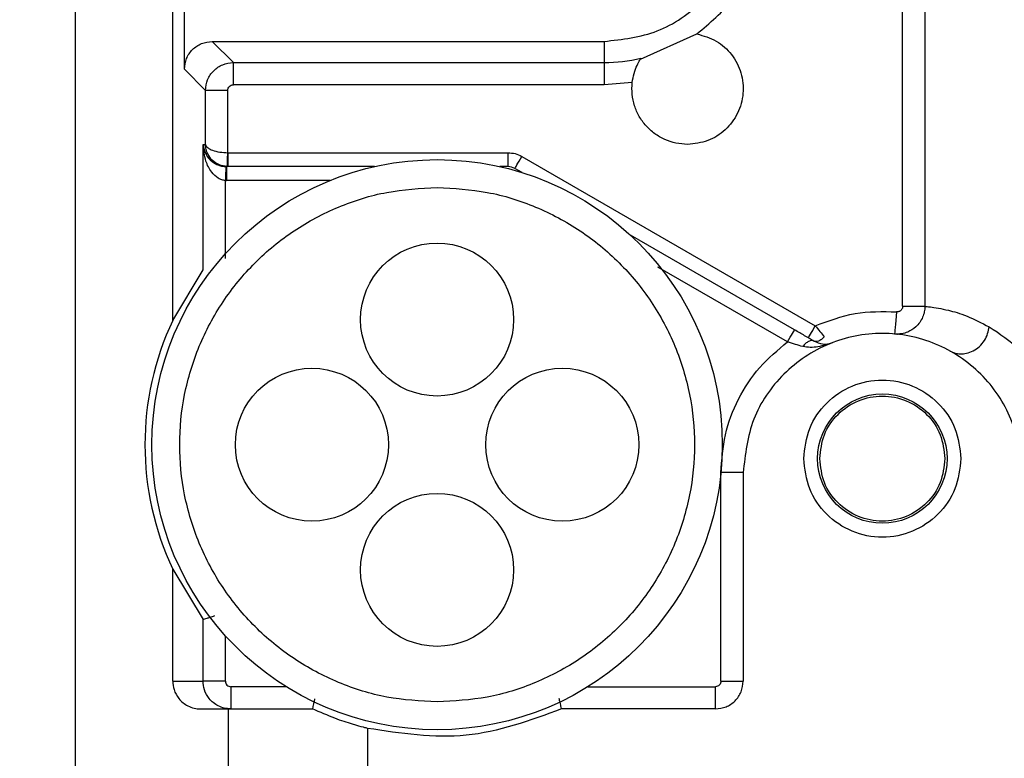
# Model space of a CAD drawing. Header units: inches. Extents: x 170 to 312, y 215 to 248.
# Tile 27 of 216: x 181.9423 to 182.0294, y 224.2867 to 224.3521. Entities that reach past the tile are written whole.
import ezdxf

# ---------------------------------------------------------------- set-up
doc = ezdxf.new("R2010")
doc.units = ezdxf.units.IN
doc.header["$LTSCALE"] = 0.25
doc.header["$MEASUREMENT"] = 0
doc.layers.add('ANNOTATIONS', color=1, linetype='Continuous')
doc.layers.add('STANDARD MOTOR RH', color=7, linetype='Continuous')
doc.styles.add('ARIAL', font='arial.ttf', dxfattribs={"height": 0.09375})
doc.dimstyles.new('STANDARD$0', dxfattribs={"dimtxt": 0.09375, "dimasz": 0.09375, "dimexe": 0.03125, "dimexo": 0.046875, "dimgap": 0.09, "dimtad": 0, "dimtih": 1, "dimtoh": 1, "dimdec": 4, "dimzin": 0, "dimdsep": 46, "dimtxsty": 'ARIAL', "dimcen": 0.09, "dimadec": 0, "dimazin": 0, "dimtfac": 1, "dimtdec": 4, "dimtofl": 0, "dimtmove": 0, "dimatfit": 1, "dimfxl": 1, "dimtolj": 1, "dimtzin": 0, "dimarcsym": 0})

# ---------------------------------------------------------------- blocks, each defined once
blk = doc.blocks.new('*D264')
at = {"layer": 'ANNOTATIONS', "color": 0, "lineweight": -2, "transparency": 16777216}
for p, q in [((181.3000684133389, 223.5853893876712), (181.3000684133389, 225.1525490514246)), ((182.3936869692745, 224.5784115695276), (182.3936869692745, 225.1525490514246)), ((181.3938184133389, 225.1212990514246), (181.561767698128, 225.1212990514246)), ((182.2999369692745, 225.1212990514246), (182.1319876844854, 225.1212990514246))]:
    blk.add_line(p, q, dxfattribs=at)
at = {"layer": 'ANNOTATIONS', "color": 0, "transparency": 16777216}
for points in [[(181.3938184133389, 225.1369240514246), (181.3938184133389, 225.1056740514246), (181.3000684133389, 225.1212990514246)], [(182.2999369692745, 225.1369240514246), (182.2999369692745, 225.1056740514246), (182.3936869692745, 225.1212990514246)]]:
    blk.add_solid(points, dxfattribs=at)
at = {"layer": 'defpoints', "color": 0, "transparency": 16777216}
for p in [(181.3000684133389, 225.1212990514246), (182.3936869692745, 224.5315365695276), (181.3000684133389, 223.5385143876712)]:
    blk.add_point(p, dxfattribs=at)
at = {"layer": 'ANNOTATIONS', "color": 0, "transparency": 16777216, "insert": (181.8468776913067, 225.1212990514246), "char_height": 0.09375, "attachment_point": 5, "style": 'ARIAL'}
blk.add_mtext('\\A1;17 3/8"', dxfattribs=at)
blk = doc.blocks.new('*D277')
at = {"layer": 'ANNOTATIONS', "color": 0, "lineweight": -2, "transparency": 16777216}
for p, q in [((181.3000695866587, 223.5853893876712), (181.3000695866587, 225.5862628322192)), ((182.5234424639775, 225.0116590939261), (182.5234424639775, 225.5862628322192)), ((181.3938195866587, 225.5550128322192), (181.7306599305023, 225.5550128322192)), ((182.4296924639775, 225.5550128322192), (182.0928521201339, 225.5550128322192))]:
    blk.add_line(p, q, dxfattribs=at)
at = {"layer": 'ANNOTATIONS', "color": 0, "transparency": 16777216}
for points in [[(181.3938195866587, 225.5706378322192), (181.3938195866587, 225.5393878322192), (181.3000695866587, 225.5550128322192)], [(182.4296924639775, 225.5706378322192), (182.4296924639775, 225.5393878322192), (182.5234424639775, 225.5550128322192)]]:
    blk.add_solid(points, dxfattribs=at)
at = {"layer": 'defpoints', "color": 0, "transparency": 16777216}
for p in [(182.5234424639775, 225.5550128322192), (182.5234424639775, 224.9647840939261), (181.3000695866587, 223.5385143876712)]:
    blk.add_point(p, dxfattribs=at)
at = {"layer": 'ANNOTATIONS', "color": 0, "transparency": 16777216, "insert": (181.9117560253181, 225.5550128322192), "char_height": 0.09375, "attachment_point": 5, "style": 'ARIAL'}
blk.add_mtext('\\A1;20"', dxfattribs=at)

msp = doc.modelspace()

# ---------------------------------------------------------------- linework, layer by layer
at = {"layer": 'STANDARD MOTOR RH'}
for p, q in [((181.9472211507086, 224.1889823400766), (181.9472211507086, 224.7007932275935)), ((181.9558334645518, 224.3254787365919), (181.9558334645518, 224.4061462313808)), ((181.9568645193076, 224.3476943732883), (181.9568645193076, 224.3563047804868)), ((182.0223418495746, 224.3538654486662), (182.0223418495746, 224.3267195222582)), ((182.0203754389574, 224.3267195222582), (182.0203695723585, 224.3533380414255)), ((181.9971874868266, 224.3485878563), (182.0021781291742, 224.3508224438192)), ((181.9611906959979, 224.3482863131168), (181.9593236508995, 224.3501536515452)), ((181.9593236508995, 224.3501536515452), (181.9939731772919, 224.3501536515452)), ((181.9939731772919, 224.3501536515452), (181.9939731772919, 224.3463192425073)), ((181.9611906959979, 224.3482863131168), (181.9939731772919, 224.3482863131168)), ((181.958731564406, 224.34582703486), (181.9568645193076, 224.3476943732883)), ((181.9964637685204, 224.3465122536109), (181.9939731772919, 224.3463192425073)), ((181.958731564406, 224.3410492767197), (181.958731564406, 224.34582703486)), ((181.9606987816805, 224.34582703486), (181.958731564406, 224.34582703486)), ((181.9606987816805, 224.3403112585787), (181.9606987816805, 224.34582703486)), ((181.9939731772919, 224.3463192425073), (181.9611906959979, 224.3463192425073)), ((181.9585167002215, 224.3299432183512), (181.9585167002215, 224.3410492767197)), ((181.9585167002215, 224.3410492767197), (181.958731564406, 224.3410492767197)), ((181.9606987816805, 224.3403112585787), (181.9607245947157, 224.3403106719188)), ((181.9607245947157, 224.3390804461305), (181.9607245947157, 224.3403106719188)), ((181.9607245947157, 224.3403106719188), (181.9854729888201, 224.3403106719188)), ((181.9854729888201, 224.3403106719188), (181.9854729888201, 224.3390804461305)), ((181.9867032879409, 224.3399809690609), (182.0126554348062, 224.3249976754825)), ((181.9605268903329, 224.3390816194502), (181.9605956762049, 224.3390804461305)), ((181.9605956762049, 224.3390804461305), (181.9605956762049, 224.3378502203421)), ((181.9736729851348, 224.3390804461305), (181.9605956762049, 224.3390804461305)), ((181.9607245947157, 224.3390804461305), (181.9606559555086, 224.3390816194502)), ((181.9854729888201, 224.3390804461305), (181.9847458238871, 224.3390804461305)), ((181.9867178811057, 224.33855186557), (181.9860881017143, 224.3389155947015)), ((181.960484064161, 224.3309622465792), (181.960483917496, 224.3378519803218)), ((181.960484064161, 224.3378519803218), (181.9605956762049, 224.3378502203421)), ((181.9697391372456, 224.3378502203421), (181.9605956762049, 224.3378502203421)), ((182.0108210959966, 224.3246362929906), (181.9963072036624, 224.3330155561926)), ((181.9558334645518, 224.3254787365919), (181.9585143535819, 224.3299420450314)), ((181.9585167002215, 224.3299432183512), (181.9585143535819, 224.3299420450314)), ((182.0102059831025, 224.3235703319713), (181.9987349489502, 224.3301931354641)), ((182.0203754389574, 224.3267195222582), (182.0223418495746, 224.3267195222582)), ((182.0199250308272, 224.3242350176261), (182.0196655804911, 224.3242684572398)), ((182.0198547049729, 224.3242502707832), (182.0199253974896, 224.324256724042)), ((182.0200474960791, 224.3242678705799), (182.0202149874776, 224.324283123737)), ((181.9472088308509, 224.3210559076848), (181.9472211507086, 224.3210559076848)), ((182.006276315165, 224.3120137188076), (182.0043077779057, 224.3120137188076)), ((182.0043077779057, 224.2935591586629), (182.0043077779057, 224.3119861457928)), ((182.006276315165, 224.3120137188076), (182.006276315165, 224.2935591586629)), ((181.9558334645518, 224.2935591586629), (181.9558334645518, 224.3034701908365)), ((181.9558334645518, 224.3034701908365), (181.9585143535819, 224.299006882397)), ((181.9585167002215, 224.2990057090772), (181.9585143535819, 224.299006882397)), ((181.9585167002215, 224.2935591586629), (181.9585167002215, 224.2990057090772)), ((181.960484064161, 224.2935591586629), (181.960484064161, 224.2975777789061)), ((181.9558334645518, 224.2935591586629), (181.9585167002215, 224.2935591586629)), ((182.0043077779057, 224.2935591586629), (182.006276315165, 224.2935591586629)), ((181.9609764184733, 224.2930669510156), (181.9609764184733, 224.2910981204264)), ((181.9658736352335, 224.2930669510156), (181.9609764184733, 224.2930669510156)), ((181.9925451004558, 224.2930669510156), (182.0038156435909, 224.2930669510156)), ((182.0038156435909, 224.2910981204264), (182.0038156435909, 224.2930669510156)), ((181.9582955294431, 224.2910981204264), (181.960754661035, 224.2910981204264)), ((181.960754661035, 224.2847410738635), (181.960754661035, 224.2910981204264)), ((182.0038156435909, 224.2910981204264), (181.9902136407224, 224.2910981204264)), ((181.9472211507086, 224.2890676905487), (181.9472088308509, 224.2890676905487)), ((181.9730577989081, 224.2893803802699), (181.9730577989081, 224.284526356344))]:
    msp.add_line(p, q, dxfattribs=at)
at = {"layer": 'STANDARD MOTOR RH', "flags": 128}
for points in [[(181.9860881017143, 224.3389155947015), (181.9860999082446, 224.3389361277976), (181.986134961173, 224.3389965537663), (181.9861917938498, 224.3390951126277), (181.9862682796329, 224.3392276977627), (181.9863614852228, 224.3393890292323), (181.9864678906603, 224.3395732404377), (181.9865832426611, 224.33977329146), (181.9867032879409, 224.3399809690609)], [(181.9605268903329, 224.3390816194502), (181.960526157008, 224.3390575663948), (181.9605236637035, 224.3389877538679), (181.9605197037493, 224.3388739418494), (181.9605142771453, 224.3387208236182), (181.9605078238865, 224.3385348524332), (181.9605004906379, 224.3383224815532), (181.9604924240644, 224.3380919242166), (181.960484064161, 224.3378519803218)], [(182.0198393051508, 224.3262296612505), (182.0198054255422, 224.3258471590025), (182.0197727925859, 224.3254793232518), (182.019742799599, 224.3251402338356), (182.0197164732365, 224.3248427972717), (182.0196948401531, 224.3245993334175), (182.0196787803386, 224.3244180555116), (182.0196688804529, 224.3243065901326), (182.0196655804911, 224.3242684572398)], [(182.0102059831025, 224.3235703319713), (182.0103259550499, 224.3237785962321), (182.0104413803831, 224.3239786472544), (182.0105477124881, 224.3241622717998), (182.0106409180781, 224.3243241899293), (182.0107174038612, 224.3244567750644), (182.0107743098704, 224.3245547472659), (182.0108092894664, 224.3246157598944), (182.0108210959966, 224.3246362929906)], [(182.012040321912, 224.3239323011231), (182.0120521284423, 224.3239528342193), (182.0120871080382, 224.3240132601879), (182.012143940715, 224.3241118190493), (182.0122204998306, 224.3242444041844), (182.0123137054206, 224.324405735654), (182.0124200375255, 224.3245899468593), (182.0125354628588, 224.3247899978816), (182.0126554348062, 224.3249976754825)]]:
    msp.add_lwpolyline(points, dxfattribs=at)
at = {"layer": 'STANDARD MOTOR RH'}
for centre, radius in [((181.9792093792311, 224.314474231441), 0.02522145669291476), ((181.9792093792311, 224.3255470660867), 0.006766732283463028), ((181.9681365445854, 224.314474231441), 0.006766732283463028), ((181.9902822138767, 224.314474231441), 0.006766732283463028), ((182.0185794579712, 224.3132439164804), 0.005720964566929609), ((181.9792093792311, 224.3034013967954), 0.006766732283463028)]:
    msp.add_circle(centre, radius, dxfattribs=at)
for centre, radius, start, end in [((181.9939731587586, 224.3624565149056), 0.01417016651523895, 269.9999999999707, 283.3247683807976), ((181.9854729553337, 224.337850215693), 0.001230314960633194, 59.99999999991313, 90), ((181.9792093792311, 224.314474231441), 0.02583661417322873, 154.7912347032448, 205.2087652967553)]:
    msp.add_arc(centre, radius, start, end, dxfattribs=at)
for points, knots in [([(181.9939731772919, 224.3501536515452), (181.9955853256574, 224.3503385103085), (181.9988096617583, 224.3507082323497), (182.0028765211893, 224.3535533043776), (182.0057213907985, 224.3576201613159), (182.0060913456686, 224.3608444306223), (182.006276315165, 224.3624564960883)], [0, 0, 0, 0, 0.2499976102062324, 0.5000013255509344, 0.7500113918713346, 1, 1, 1, 1]), ([(182.0021781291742, 224.3508224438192), (182.0033268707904, 224.3517792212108), (182.0056243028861, 224.3536927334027), (182.0068257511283, 224.3564306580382), (182.0074264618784, 224.3577995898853)], [0, 0, 0, 0, 0.5000111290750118, 1, 1, 1, 1]), ([(182.0021781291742, 224.3508224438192), (182.0027681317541, 224.350655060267), (182.003948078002, 224.3503203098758), (182.005334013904, 224.3490472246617), (182.0061843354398, 224.3474009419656), (182.0063730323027, 224.3455475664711), (182.0058771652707, 224.3437517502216), (182.0047629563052, 224.3422714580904), (182.0031842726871, 224.3412471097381), (182.00196476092, 224.3411152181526), (182.0013550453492, 224.3410492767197)], [0, 0, 0, 0, 0.1250104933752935, 0.2500085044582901, 0.3750081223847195, 0.5000073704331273, 0.6250123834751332, 0.749991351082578, 0.8750039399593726, 1, 1, 1, 1]), ([(181.9568645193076, 224.3476943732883), (181.9569014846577, 224.3480165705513), (181.9569754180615, 224.3486609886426), (181.9575437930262, 224.3494739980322), (181.9583569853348, 224.3500420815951), (181.959001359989, 224.3501164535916), (181.9593236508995, 224.3501536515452)], [0, 0, 0, 0, 0.2499832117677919, 0.499984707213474, 0.749911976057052, 1, 1, 1, 1]), ([(181.958731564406, 224.34582703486), (181.9587687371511, 224.3461490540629), (181.9588430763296, 224.3467930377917), (181.9594119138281, 224.3476053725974), (181.9602240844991, 224.3481749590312), (181.9608685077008, 224.348249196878), (181.9611906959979, 224.3482863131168)], [0, 0, 0, 0, 0.249945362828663, 0.4998482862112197, 0.749942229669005, 0.9999999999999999, 0.9999999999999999, 0.9999999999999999, 0.9999999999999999]), ([(181.9611906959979, 224.3463192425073), (181.9611906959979, 224.3465714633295), (181.9611906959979, 224.347075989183), (181.9611906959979, 224.3477174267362), (181.9611906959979, 224.3481748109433), (181.9611906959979, 224.3482491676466), (181.9611906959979, 224.3482863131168)], [0, 0, 0, 0, 0.2500259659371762, 0.5001354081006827, 0.7502887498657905, 1, 1, 1, 1]), ([(181.9964637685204, 224.3465122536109), (181.9965089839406, 224.3467888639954), (181.9966027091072, 224.3473622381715), (181.9968839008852, 224.3480577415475), (181.9971067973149, 224.3484598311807), (181.997216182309, 224.3486331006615), (181.9972315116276, 224.348656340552), (181.9972389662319, 224.348667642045)], [0, 0, 0, 0, 0.2582138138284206, 0.5352406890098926, 0.7898923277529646, 0.8978252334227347, 1, 1, 1, 1]), ([(182.0013550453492, 224.3410492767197), (182.0010103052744, 224.3410700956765), (182.000320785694, 224.3411117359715), (181.9993323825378, 224.3414471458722), (181.9984323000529, 224.3419647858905), (181.9976617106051, 224.3426638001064), (181.9970522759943, 224.3435068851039), (181.9966361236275, 224.344458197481), (181.9964124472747, 224.345477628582), (181.9964466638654, 224.3461674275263), (181.9964637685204, 224.3465122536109)], [0, 0, 0, 0, 0.1249981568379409, 0.2500106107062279, 0.3750013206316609, 0.5000174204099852, 0.62503163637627, 0.7500211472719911, 0.8750371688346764, 1, 1, 1, 1]), ([(181.9606987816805, 224.34582703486), (181.9607057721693, 224.345892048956), (181.9607196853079, 224.3460214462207), (181.9608352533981, 224.3461821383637), (181.9609957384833, 224.3462987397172), (181.9611253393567, 224.3463123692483), (181.9611906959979, 224.3463192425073)], [0, 0, 0, 0, 0.2511208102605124, 0.4998046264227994, 0.7477556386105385, 1, 1, 1, 1]), ([(181.9585167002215, 224.3410492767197), (181.9585731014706, 224.3407427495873), (181.9586700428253, 224.3402158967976), (181.9591913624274, 224.3395796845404), (181.9597462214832, 224.339243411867), (181.9601989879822, 224.3391089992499), (181.960421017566, 224.3390904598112), (181.9605268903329, 224.3390816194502)], [0, 0, 0, 0, 0.3870335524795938, 0.6652256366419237, 0.8523358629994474, 0.9295877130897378, 1, 1, 1, 1]), ([(181.960483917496, 224.3378519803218), (181.9603783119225, 224.3378667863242), (181.9601567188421, 224.337897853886), (181.9597072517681, 224.3381163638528), (181.9591592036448, 224.3386610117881), (181.9586519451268, 224.3396949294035), (181.9585664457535, 224.3405511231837), (181.9585167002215, 224.3410492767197)], [0, 0, 0, 0, 0.07036892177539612, 0.1476557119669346, 0.3347504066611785, 0.6129422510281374, 1, 1, 1, 1]), ([(181.9606559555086, 224.3390816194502), (181.960416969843, 224.3391158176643), (181.9599212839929, 224.339186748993), (181.9593097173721, 224.3396149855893), (181.9589511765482, 224.3401174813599), (181.958767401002, 224.3406045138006), (181.9587439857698, 224.340895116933), (181.958731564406, 224.3410492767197)], [0, 0, 0, 0, 0.2298043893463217, 0.4766427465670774, 0.7018944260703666, 0.8418603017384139, 1, 1, 1, 1]), ([(181.958731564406, 224.3410492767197), (181.9587473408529, 224.3409913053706), (181.9587771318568, 224.3408818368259), (181.9589711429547, 224.3407022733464), (181.9593411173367, 224.3405102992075), (181.9599618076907, 224.3403524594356), (181.9604590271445, 224.3403246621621), (181.9606987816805, 224.3403112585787)], [0, 0, 0, 0, 0.157838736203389, 0.2980502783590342, 0.5233815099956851, 0.770179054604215, 1, 1, 1, 1]), ([(181.9606559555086, 224.3390816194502), (181.9606564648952, 224.3390982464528), (181.9606572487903, 224.3391238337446), (181.9606628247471, 224.3392771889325), (181.9606683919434, 224.3394361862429), (181.9606750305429, 224.3396328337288), (181.960685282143, 224.3399190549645), (181.9606934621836, 224.3401567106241), (181.9606987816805, 224.3403112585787)], [0, 0, 0, 0, 0.2396451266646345, 0.3687898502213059, 0.5001396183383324, 0.6317406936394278, 0.7605202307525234, 1, 1, 1, 1]), ([(181.9854729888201, 224.3403106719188), (181.9856889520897, 224.3402964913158), (181.9861209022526, 224.3402681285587), (181.9865091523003, 224.3400766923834), (181.9867032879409, 224.3399809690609)], [0, 0, 0, 0, 0.4999726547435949, 1, 1, 1, 1]), ([(181.9792093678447, 224.2917135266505), (181.9777196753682, 224.2917981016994), (181.9747402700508, 224.2919672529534), (181.9704430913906, 224.2933210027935), (181.966482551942, 224.295424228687), (181.9630114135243, 224.2982768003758), (181.9601623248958, 224.3017470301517), (181.9580456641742, 224.3057078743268), (181.9567420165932, 224.3100051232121), (181.9563018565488, 224.3144741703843), (181.9567420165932, 224.3189432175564), (181.9580456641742, 224.3232404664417), (181.9601623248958, 224.3272013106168), (181.9630114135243, 224.3306715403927), (181.966482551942, 224.3335241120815), (181.9704430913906, 224.335627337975), (181.9747402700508, 224.3369810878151), (181.9777196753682, 224.3371502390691), (181.9792093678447, 224.337234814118)], [0, 0, 0, 0, 0.0624997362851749, 0.1250003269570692, 0.1874989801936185, 0.2499986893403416, 0.3124976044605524, 0.3750008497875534, 0.4374998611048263, 0.5, 0.5625001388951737, 0.6249991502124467, 0.6875023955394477, 0.7500013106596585, 0.8125010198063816, 0.8749996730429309, 0.9375002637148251, 0.9999999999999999, 0.9999999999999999, 0.9999999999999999, 0.9999999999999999]), ([(181.9792093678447, 224.337234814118), (181.9806990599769, 224.3371502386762), (181.9836784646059, 224.3369810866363), (181.9879756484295, 224.3356273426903), (181.9919361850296, 224.3335240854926), (181.9954073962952, 224.3306715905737), (181.9982564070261, 224.327201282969), (182.0003730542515, 224.3232404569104), (182.0016768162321, 224.3189432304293), (182.0021169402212, 224.3144741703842), (182.0016768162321, 224.3100051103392), (182.0003730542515, 224.3057078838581), (181.9982564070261, 224.3017470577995), (181.9954073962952, 224.2982767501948), (181.9919361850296, 224.2954242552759), (181.9879756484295, 224.2933209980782), (181.9836784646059, 224.2919672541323), (181.9806990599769, 224.2917981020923), (181.9792093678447, 224.2917135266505)], [0, 0, 0, 0, 0.06249968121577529, 0.1250002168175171, 0.1874988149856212, 0.2499992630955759, 0.3124974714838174, 0.375000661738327, 0.4374999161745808, 0.5000000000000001, 0.5625000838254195, 0.6249993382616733, 0.6875025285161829, 0.7500007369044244, 0.8125011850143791, 0.8749997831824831, 0.9375003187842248, 1, 1, 1, 1]), ([(182.0223418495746, 224.3267195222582), (182.0223323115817, 224.326555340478), (182.0223130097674, 224.326223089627), (182.0221562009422, 224.325739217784), (182.0219042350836, 224.3252864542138), (182.0214834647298, 224.3248084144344), (182.0209289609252, 224.32445731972), (182.0202720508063, 224.3242605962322), (182.0198767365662, 224.3242657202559), (182.0196655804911, 224.3242684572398)], [0, 0, 0, 0, 0.120780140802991, 0.2444199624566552, 0.3709141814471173, 0.5003770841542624, 0.7101485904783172, 0.8451766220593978, 1, 1, 1, 1]), ([(182.0203754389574, 224.3267195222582), (182.0203733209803, 224.3266846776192), (182.0203691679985, 224.3266163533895), (182.020337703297, 224.3265187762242), (182.0202866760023, 224.3264305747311), (182.0202179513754, 224.326354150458), (182.0201358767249, 224.3262924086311), (182.020044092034, 224.3262489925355), (182.019943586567, 224.3262262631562), (182.0198746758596, 224.3262285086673), (182.0198393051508, 224.3262296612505)], [0, 0, 0, 0, 0.1278524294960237, 0.2506962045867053, 0.3726065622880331, 0.4998141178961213, 0.625689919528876, 0.7475043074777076, 0.8703982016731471, 1, 1, 1, 1]), ([(182.0223418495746, 224.3267195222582), (182.02247032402, 224.3267072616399), (182.0227032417, 224.3266850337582), (182.023471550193, 224.3265784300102), (182.0245203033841, 224.3263546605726), (182.0259577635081, 224.3259611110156), (182.0273517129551, 224.3252498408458), (182.0280218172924, 224.3249079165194)], [0, 0, 0, 0, 0.2214204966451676, 0.4014241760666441, 0.5571879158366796, 0.7871297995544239, 1, 1, 1, 1]), ([(182.0126554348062, 224.3249976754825), (182.0138127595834, 224.3254362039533), (182.0161274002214, 224.3263132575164), (182.0186020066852, 224.3262575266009), (182.0198393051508, 224.3262296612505)], [0, 0, 0, 0, 0.5000019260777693, 0.9999999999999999, 0.9999999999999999, 0.9999999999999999, 0.9999999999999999]), ([(182.0125279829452, 224.3236507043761), (182.0122607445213, 224.3238049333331), (182.011723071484, 224.3241152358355), (182.0111229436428, 224.3244619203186), (182.0108210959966, 224.3246362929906)], [0, 0, 0, 0, 0.4970277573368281, 0.9999999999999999, 0.9999999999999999, 0.9999999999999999, 0.9999999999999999]), ([(182.0126554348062, 224.3249976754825), (182.0127937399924, 224.3248290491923), (182.0130804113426, 224.3244795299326), (182.0133182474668, 224.3241761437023), (182.0134413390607, 224.3240191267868)], [0, 0, 0, 0, 0.482452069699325, 1, 1, 1, 1]), ([(182.0245718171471, 224.3227589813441), (182.0247034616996, 224.3226963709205), (182.0249836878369, 224.3225630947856), (182.025482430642, 224.3224872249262), (182.0260456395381, 224.3225364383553), (182.0266361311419, 224.3227558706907), (182.0271854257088, 224.3231470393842), (182.0276241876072, 224.3236778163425), (182.0279216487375, 224.3242825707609), (182.0279892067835, 224.3247043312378), (182.0280218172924, 224.3249079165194)], [0, 0, 0, 0, 0.09792255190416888, 0.2084435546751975, 0.3311390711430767, 0.4635544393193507, 0.6018292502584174, 0.7406689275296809, 0.8748199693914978, 1, 1, 1, 1]), ([(182.0280218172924, 224.3249079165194), (182.0289530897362, 224.324301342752), (182.0306602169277, 224.3231894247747), (182.0331964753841, 224.3201364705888), (182.0346404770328, 224.3168790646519), (182.0352436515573, 224.3141468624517), (182.0353007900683, 224.3127193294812), (182.0353290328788, 224.3120137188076)], [0, 0, 0, 0, 0.3206904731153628, 0.5878617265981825, 0.7963555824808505, 0.8993412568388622, 1, 1, 1, 1]), ([(182.0308825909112, 224.3120137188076), (182.0306976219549, 224.3136238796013), (182.0303276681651, 224.3168443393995), (182.0274828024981, 224.320939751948), (182.0234159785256, 224.3236762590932), (182.0185794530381, 224.3246367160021), (182.0137429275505, 224.3236762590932), (182.0096761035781, 224.320939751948), (182.0068312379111, 224.3168443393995), (182.0064612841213, 224.3136238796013), (182.006276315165, 224.3120137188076)], [0, 0, 0, 0, 0.1249942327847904, 0.2499991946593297, 0.3749993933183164, 0.5, 0.6250006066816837, 0.7500008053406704, 0.8750057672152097, 1, 1, 1, 1]), ([(182.0134413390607, 224.3240191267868), (182.0133593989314, 224.3239370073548), (182.0131944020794, 224.3237716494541), (182.0129363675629, 224.3236314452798), (182.0127040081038, 224.3235820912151), (182.0125851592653, 224.3236284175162), (182.0125279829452, 224.3236507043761)], [0, 0, 0, 0, 0.255652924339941, 0.5147896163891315, 0.766572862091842, 1, 1, 1, 1]), ([(182.0043077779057, 224.3120137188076), (182.0043841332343, 224.3131368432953), (182.0045368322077, 224.3153829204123), (182.0057642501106, 224.3185539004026), (182.0076119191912, 224.3214082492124), (182.0093413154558, 224.3228496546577), (182.0102059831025, 224.3235703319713)], [0, 0, 0, 0, 0.2500157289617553, 0.499993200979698, 0.7500054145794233, 1, 1, 1, 1]), ([(182.0115489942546, 224.3231620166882), (182.0113323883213, 224.3232240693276), (182.0109006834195, 224.3233477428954), (182.0104370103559, 224.3234963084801), (182.0102059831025, 224.3235703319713)], [0, 0, 0, 0, 0.5017453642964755, 1, 1, 1, 1]), ([(182.0125279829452, 224.3236507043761), (182.0124619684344, 224.3236736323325), (182.0123276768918, 224.323720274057), (182.0120640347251, 224.3236330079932), (182.0117907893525, 224.3234456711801), (182.0116275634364, 224.3232541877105), (182.0115489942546, 224.3231620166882)], [0, 0, 0, 0, 0.2513851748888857, 0.5113860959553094, 0.7648045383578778, 1, 1, 1, 1]), ([(182.0142111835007, 224.3235151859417), (182.0137738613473, 224.323371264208), (182.0131242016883, 224.3231574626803), (182.0122196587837, 224.3230484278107), (182.0117691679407, 224.3231247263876), (182.0115489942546, 224.3231620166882)], [0, 0, 0, 0, 0.5129002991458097, 0.7619340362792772, 1, 1, 1, 1]), ([(182.0125280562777, 224.3236507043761), (182.0127910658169, 224.3235440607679), (182.0134318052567, 224.3232842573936), (182.013922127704, 224.3234295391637), (182.0142111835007, 224.3235151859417)], [0, 0, 0, 0, 0.4104781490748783, 1, 1, 1, 1]), ([(182.0116281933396, 224.3132439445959), (182.0117326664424, 224.3141536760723), (182.0119416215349, 224.3159732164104), (182.0135492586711, 224.3182868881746), (182.0158467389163, 224.3198333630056), (182.0185794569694, 224.3203762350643), (182.0213121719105, 224.3198333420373), (182.0236097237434, 224.3182869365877), (182.0252172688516, 224.3159731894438), (182.0254262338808, 224.3141536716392), (182.0255307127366, 224.3132439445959)], [0, 0, 0, 0, 0.1249905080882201, 0.2499916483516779, 0.3749984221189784, 0.4999995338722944, 0.6250006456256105, 0.7500102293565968, 0.8750094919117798, 1, 1, 1, 1]), ([(182.0130430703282, 224.3132439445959), (182.0131262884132, 224.313968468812), (182.0132927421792, 224.3154176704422), (182.0145729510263, 224.3172605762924), (182.016402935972, 224.3184923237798), (182.0185794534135, 224.3189242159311), (182.0207559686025, 224.3184923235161), (182.022585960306, 224.3172605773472), (182.023866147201, 224.3154176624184), (182.0240326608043, 224.3139684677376), (182.0241159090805, 224.3132439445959)], [0, 0, 0, 0, 0.124984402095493, 0.2499952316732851, 0.3750001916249, 0.4999995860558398, 0.6249989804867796, 0.7500039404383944, 0.8750147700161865, 0.9999999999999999, 0.9999999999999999, 0.9999999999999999, 0.9999999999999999]), ([(182.0255307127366, 224.3132439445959), (182.0254262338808, 224.3123342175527), (182.0252172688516, 224.310514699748), (182.0236097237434, 224.3082009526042), (182.0213121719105, 224.3066545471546), (182.0185794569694, 224.3061116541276), (182.0158467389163, 224.3066545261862), (182.0135492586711, 224.3082010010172), (182.0119416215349, 224.3105146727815), (182.0117326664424, 224.3123342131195), (182.0116281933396, 224.3132439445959)], [0, 0, 0, 0, 0.1249905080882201, 0.2499897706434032, 0.3749993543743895, 0.5000004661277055, 0.6250015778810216, 0.7500083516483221, 0.8750094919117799, 1, 1, 1, 1]), ([(182.0241159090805, 224.3132439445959), (182.024032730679, 224.3125191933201), (182.0238663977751, 224.3110698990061), (182.0225857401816, 224.3092272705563), (182.0207559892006, 224.3079955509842), (182.0185794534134, 224.3075636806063), (182.0164029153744, 224.3079955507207), (182.0145731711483, 224.3092272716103), (182.0132924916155, 224.311069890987), (182.0131262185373, 224.3125191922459), (182.0130430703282, 224.3132439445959)], [0, 0, 0, 0, 0.1250172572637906, 0.2499985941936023, 0.3750022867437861, 0.5000004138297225, 0.6249985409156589, 0.7500022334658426, 0.8749835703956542, 1, 1, 1, 1]), ([(181.9585167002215, 224.2990057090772), (181.9585526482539, 224.2990175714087), (181.9586076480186, 224.2990357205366), (181.9588700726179, 224.2991244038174), (181.9591474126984, 224.2992157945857), (181.9594119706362, 224.2993060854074), (181.959559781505, 224.2993565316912)], [0, 0, 0, 0, 0.3608809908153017, 0.5521406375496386, 0.7497769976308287, 0.9999999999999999, 0.9999999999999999, 0.9999999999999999, 0.9999999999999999]), ([(181.9558334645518, 224.2935591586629), (181.9558568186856, 224.2933030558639), (181.9559074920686, 224.2927473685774), (181.9562762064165, 224.2920941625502), (181.9567293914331, 224.2916352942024), (181.9571835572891, 224.2913425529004), (181.9577123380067, 224.2911368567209), (181.9581008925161, 224.2911110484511), (181.9582955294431, 224.2910981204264)], [0, 0, 0, 0, 0.1986231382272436, 0.4309689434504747, 0.5644871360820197, 0.6983961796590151, 0.84891890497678, 1, 1, 1, 1]), ([(181.9609764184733, 224.2910981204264), (181.9607781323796, 224.2911119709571), (181.9603921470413, 224.2911389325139), (181.9598614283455, 224.291344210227), (181.9594134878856, 224.2916345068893), (181.9589610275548, 224.2920930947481), (181.9585914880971, 224.2927427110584), (181.9585403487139, 224.2933009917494), (181.9585167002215, 224.2935591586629)], [0, 0, 0, 0, 0.1540643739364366, 0.2999029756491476, 0.4374907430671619, 0.5669097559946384, 0.7997251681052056, 0.9999999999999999, 0.9999999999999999, 0.9999999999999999, 0.9999999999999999]), ([(181.960484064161, 224.2935591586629), (181.9602318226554, 224.2935591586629), (181.9597272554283, 224.2935591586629), (181.9590863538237, 224.2935591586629), (181.9586276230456, 224.2935591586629), (181.9585536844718, 224.2935591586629), (181.9585167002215, 224.2935591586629)], [0, 0, 0, 0, 0.2499968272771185, 0.5000771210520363, 0.7499373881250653, 1, 1, 1, 1]), ([(181.960484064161, 224.2935591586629), (181.9604909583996, 224.293493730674), (181.9605046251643, 224.2933640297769), (181.9606208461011, 224.293202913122), (181.9607821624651, 224.2930880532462), (181.9609114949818, 224.2930740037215), (181.9609764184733, 224.2930669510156)], [0, 0, 0, 0, 0.2524531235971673, 0.5004493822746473, 0.7492311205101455, 1, 1, 1, 1]), ([(182.0038156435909, 224.2910981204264), (182.0041381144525, 224.2911350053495), (182.0047831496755, 224.2912087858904), (182.0055960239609, 224.2917784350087), (182.0061655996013, 224.292591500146), (182.0062393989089, 224.2932365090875), (182.006276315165, 224.2935591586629)], [0, 0, 0, 0, 0.2499688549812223, 0.5000101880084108, 0.7498926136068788, 1, 1, 1, 1]), ([(182.0043077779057, 224.2935591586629), (182.0043007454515, 224.2934941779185), (182.0042867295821, 224.2933646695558), (182.0041716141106, 224.2932034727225), (182.0040104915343, 224.2930875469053), (182.0038810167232, 224.2930738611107), (182.0038156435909, 224.2930669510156)], [0, 0, 0, 0, 0.251009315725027, 0.5002682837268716, 0.7476804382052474, 1, 1, 1, 1]), ([(181.968205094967, 224.2910981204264), (181.9682114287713, 224.2911257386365), (181.9682210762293, 224.2911678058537), (181.9682780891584, 224.2914214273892), (181.9683322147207, 224.2916661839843), (181.9683842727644, 224.2918905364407), (181.9684097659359, 224.2920004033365)], [0, 0, 0, 0, 0.3878675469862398, 0.590788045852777, 0.7996061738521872, 1, 1, 1, 1]), ([(181.9902136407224, 224.2910981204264), (181.9902073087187, 224.2911256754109), (181.9901976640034, 224.2911676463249), (181.9901406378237, 224.2914217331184), (181.9900856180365, 224.2916692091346), (181.9900316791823, 224.2919048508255), (181.9900045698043, 224.2920232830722)], [0, 0, 0, 0, 0.3837982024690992, 0.5845897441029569, 0.7912170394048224, 1, 1, 1, 1]), ([(181.960754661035, 224.2910981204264), (181.9607842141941, 224.2910981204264), (181.9608433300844, 224.2910981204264), (181.9613136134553, 224.2910981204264), (181.9620389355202, 224.2910981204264), (181.9630108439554, 224.2910981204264), (181.9641744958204, 224.2910981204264), (181.965472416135, 224.2910981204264), (181.9668459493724, 224.2910981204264), (181.9677520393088, 224.2910981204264), (181.968205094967, 224.2910981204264)], [0, 0, 0, 0, 0.1249793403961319, 0.2499991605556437, 0.3750094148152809, 0.5000046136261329, 0.6250083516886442, 0.750008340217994, 0.8750012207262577, 1, 1, 1, 1]), ([(181.9730577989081, 224.2893803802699), (181.9729857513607, 224.289397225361), (181.9728452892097, 224.2894300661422), (181.971763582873, 224.2897233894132), (181.9701820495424, 224.2902309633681), (181.9688745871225, 224.2908044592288), (181.968205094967, 224.2910981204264)], [0, 0, 0, 0, 0.2484985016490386, 0.4844666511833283, 0.7360187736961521, 1, 1, 1, 1]), ([(181.9902136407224, 224.2910981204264), (181.987428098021, 224.2900752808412), (181.9818569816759, 224.2880295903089), (181.975990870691, 224.2889301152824), (181.9730577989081, 224.2893803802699)], [0, 0, 0, 0, 0.4999972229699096, 1, 1, 1, 1])]:
    msp.add_open_spline(points, degree=3, knots=knots, dxfattribs=at)

# ---------------------------------------------------------------- dimensions: what is measured, and where the dimension line sits
at = {"layer": 'ANNOTATIONS'}
dim = msp.add_linear_dim(base=(182.5234424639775, 225.5550128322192), p1=(181.3000695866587, 223.5385143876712), p2=(182.5234424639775, 224.9647840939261), angle=180, text='20"', dimstyle='STANDARD$0', dxfattribs=at)
dim.commit()
dim.dimension.update_dxf_attribs({"geometry": '*D277', "text_midpoint": (181.9117560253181, 225.5550128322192), "dimtype": 160})
dim = msp.add_linear_dim(base=(181.3000684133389, 225.1212990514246), p1=(182.3936869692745, 224.5315365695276), p2=(181.3000684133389, 223.5385143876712), text='17 3/8"', dimstyle='STANDARD$0', dxfattribs=at)
dim.commit()
dim.dimension.update_dxf_attribs({"geometry": '*D264', "text_midpoint": (181.8468776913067, 225.1212990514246), "dimtype": 160})

doc.saveas('drawing.dxf')
